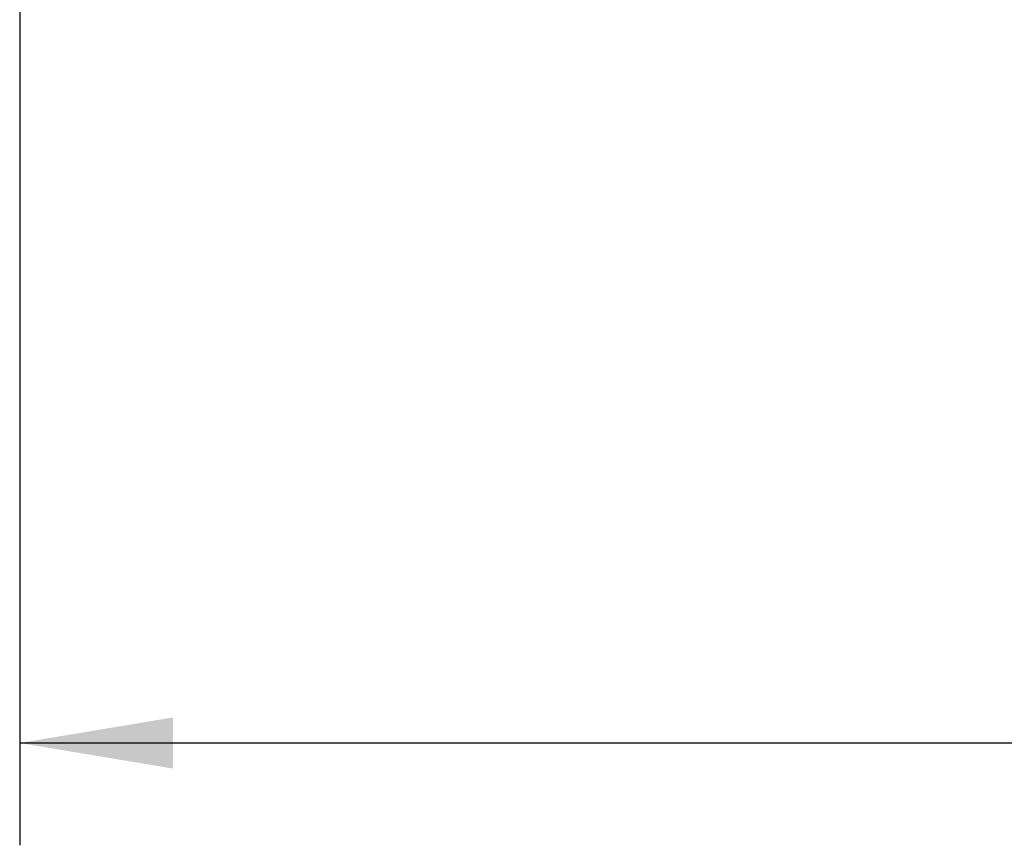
# Model space of a CAD drawing. Header units: millimetres. Extents: x 0 to 420, y 0 to 297.
# Tile 51 of 88: x 280 to 299, y 140 to 156. Entities that reach past the tile are written whole.
import ezdxf

# ---------------------------------------------------------------- set-up
doc = ezdxf.new("R2010")
doc.units = ezdxf.units.MM
doc.layers.add('QUOTE', color=174, linetype='Continuous')
doc.styles.add('SLDTEXTSTYLE3', font='TXT', dxfattribs={"width": 0.75})
doc.dimstyles.new('SLDDIMSTYLE1', dxfattribs={"dimtxt": 3, "dimasz": 3, "dimexe": 0, "dimexo": 0.0625, "dimgap": 0.75, "dimtad": 1, "dimdec": 0, "dimlfac": 8.795212, "dimrnd": 1e-09, "dimzin": 12, "dimdsep": 46, "dimtxsty": 'SLDTEXTSTYLE3', "dimsah": 1, "dimcen": 0.09, "dimadec": 0, "dimazin": 3, "dimtfac": 1, "dimtdec": 3, "dimtofl": 0, "dimtmove": 0, "dimatfit": 3, "dimfxl": 0, "dimfrac": 2, "dimtolj": 1, "dimtzin": 12, "dimarcsym": 0})

# ---------------------------------------------------------------- blocks, each defined once
blk = doc.blocks.new('_D_1')
at = {"layer": 'QUOTE'}
for p, q in [((279.884, 158.06), (279.884, 140.306)), ((328.775, 158.06), (328.775, 140.306)), ((279.884, 142.306), (328.775, 142.306))]:
    blk.add_line(p, q, dxfattribs=at)
for points in [[(279.884, 142.306), (282.884, 141.806), (282.884, 142.806)], [(328.775, 142.306), (325.775, 142.806), (325.775, 141.806)]]:
    blk.add_solid(points, dxfattribs=at)
at = {"layer": 'QUOTE', "insert": (301.005, 146.173), "char_height": 3, "attachment_point": 1, "style": 'SLDTEXTSTYLE3'}
blk.add_mtext('430', dxfattribs=at)

msp = doc.modelspace()

# ---------------------------------------------------------------- dimensions: what is measured, and where the dimension line sits
at = {"layer": 'QUOTE'}
dim = msp.add_linear_dim(base=(328.7747, 142.306), p1=(279.8844, 160.0595), p2=(328.7747, 160.0595), dimstyle='SLDDIMSTYLE1', dxfattribs=at)
dim.commit()
dim.dimension.update_dxf_attribs({"geometry": '_D_1', "text_midpoint": (304.3296, 142.306), "dimtype": 160})

doc.saveas('drawing.dxf')
